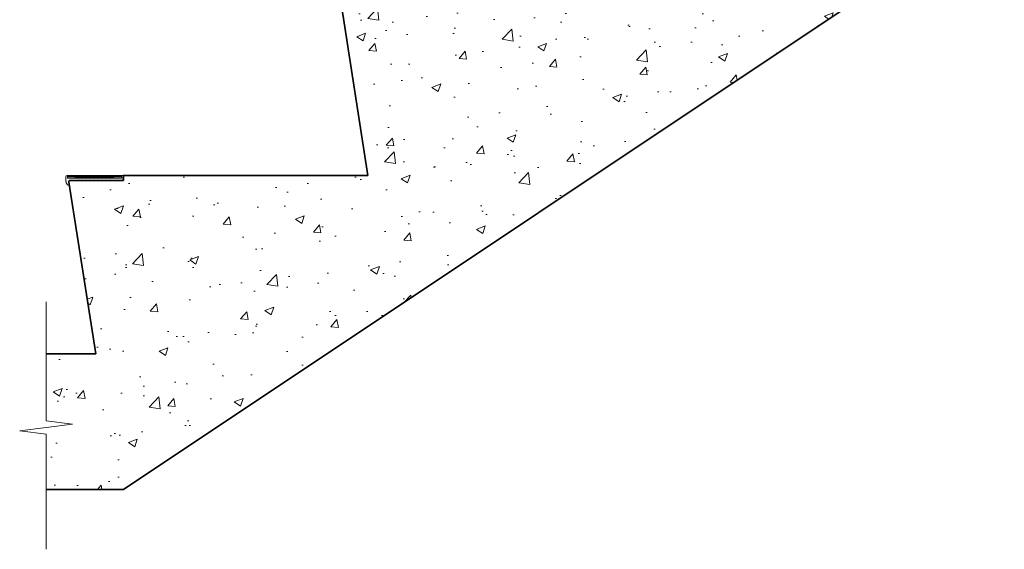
# Model space of a CAD drawing. Header units: millimetres. Extents: x -347 to 646, y -989 to 80.
# Tile 1 of 4: x -347 to 646, y -989 to -454. Entities that reach past the tile are written whole.
import ezdxf

# ---------------------------------------------------------------- set-up
doc = ezdxf.new("R2010")
doc.units = ezdxf.units.MM
for name, color, linetype, lineweight in [('FS-DETAIL', 3, 'Continuous', 35), ('FS-DETAIL-HATCH', 253, 'Continuous', 13), ('FS-DETAIL-THIN', 8, 'Continuous', 18)]:
    doc.layers.add(name, color=color, linetype=linetype, lineweight=lineweight)

msp = doc.modelspace()

# ---------------------------------------------------------------- hatches: boundary and pattern name
at = {"layer": 'FS-DETAIL-HATCH'}
h = msp.add_hatch(dxfattribs=at)
h.set_pattern_fill('AR-CONC', color=256, scale=0.5)
h.set_pattern_definition([(50, (-1249.59, 0), (91.0923, -7.9695), [9.525, -104.775]), (355, (-1249.59, 0), (-17.6217, 95.5284), [7.62, -83.8203]), (100.4514, (-1242, -0.66), (73.4706, 87.559), [8.095, -89.045]), (46.184, (-1249.59, 25.4), (135.5395, -21.021), [14.2875, -157.1625]), (96.6356, (-1238.3, 23.65), (118.702, 123.713), [12.1425, -133.568]), (351.184, (-1249.59, 25.4), (118.702, 123.713), [11.43, -125.73]), (21, (-1236.89, 19.05), (75.8072, -51.1326), [9.525, -104.775]), (326, (-1236.89, 19.05), (30.901, 92.094), [7.62, -83.82]), (71.4514, (-1230.575, 14.79), (106.7082, 40.9614), [8.095, -89.045]), (37.5, (-1249.592, 0), (1.5443, 42.2775), [0, -82.804, 0, -85.09, 0, -84.1375]), (7.5, (-1249.59, 0), (33.4098, 50.0903), [0, -48.514, 0, -80.899, 0, -32.0675]), (327.5, (-1277.913, 0), (67.7953, -2.86437), [0, -31.75, 0, -99.06, 0, -131.445]), (317.5, (-1290.613, 0), (74.0646, 12.7132), [0, -41.275, 0, -65.786, 0, -93.345])])
h.paths.add_polyline_path([(619.557, -314.277), (592.891, -310.889), (646.222, -304.111), (619.557, -300.723), (619.557, -251.5), (305.011, -251.5), (305.011, -256.5), (251.62, -256.5, 0.464106), (250.14, -258.25), (277.14, -431.5), (32.111, -431.5), (32.111, -436.5), (-21.38, -436.5, 0.464106), (-22.86, -438.25), (4.14, -611.5), (-242.374, -611.5), (-242.374, -616.5), (-295.865, -616.5, 0.464106), (-297.344, -618.25), (-270.345, -791.5), (-320.365, -791.5), (-320.365, -858.935), (-293.7, -862.323), (-347.031, -869.101), (-320.365, -872.49), (-320.365, -928.212), (-242.244, -928.212), (594.565, -370), (619.557, -370)])

# ---------------------------------------------------------------- linework, layer by layer
at = {"layer": 'FS-DETAIL'}
msp.add_lwpolyline([(-320.365, -791.5), (-270.345, -791.5), (-297.35, -618.212, -0.456412), (-295.865, -616.5), (-242.374, -616.5), (-242.374, -611.5), (4.14, -611.5), (-22.865, -438.212, -0.456412), (-21.38, -436.5), (32.111, -436.5), (32.111, -431.5), (277.14, -431.5), (250.135, -258.212, -0.456412), (251.62, -256.5), (305.111, -256.5), (305.111, -251.5), (619.557, -251.5)], format="xyb", dxfattribs=at)
at = {"layer": 'FS-DETAIL', "flags": 128}
msp.add_lwpolyline([(-320.365, -928.212), (-242.244, -928.212), (594.565, -370), (619.557, -370)], dxfattribs=at)
at = {"layer": 'FS-DETAIL-THIN'}
msp.add_lwpolyline([(-251.941, -616.5), (-252.308, -616.025), (-252.674, -616.5), (-253.041, -616.025), (-253.407, -616.5), (-253.773, -616.025), (-254.14, -616.5), (-254.506, -616.025), (-254.873, -616.5), (-255.239, -616.025), (-255.605, -616.5), (-255.972, -616.025), (-256.338, -616.5), (-256.705, -616.025), (-257.071, -616.5), (-257.437, -616.025), (-257.804, -616.5), (-258.17, -616.025), (-258.537, -616.5), (-258.903, -616.025), (-259.269, -616.5), (-259.636, -616.025), (-260.002, -616.5), (-260.369, -616.025), (-260.735, -616.5), (-261.101, -616.025), (-261.468, -616.5), (-261.834, -616.025), (-262.201, -616.5), (-262.567, -616.025), (-262.933, -616.5), (-263.3, -616.025), (-263.666, -616.5), (-264.033, -616.025), (-264.399, -616.5), (-264.765, -616.025), (-265.132, -616.5), (-265.498, -616.025), (-265.865, -616.5), (-266.231, -616.025), (-266.597, -616.5), (-266.964, -616.025), (-267.33, -616.5), (-267.697, -616.025), (-268.063, -616.5), (-268.429, -616.025), (-268.796, -616.5), (-269.162, -616.025), (-269.529, -616.5), (-269.895, -616.025), (-270.261, -616.5), (-270.628, -616.025), (-270.994, -616.5), (-271.361, -616.025), (-271.727, -616.5), (-272.093, -616.025), (-272.46, -616.5), (-272.826, -616.025), (-273.193, -616.5), (-273.559, -616.025), (-273.925, -616.5), (-274.292, -616.025), (-274.658, -616.5), (-275.025, -616.025), (-275.391, -616.5), (-275.757, -616.025), (-276.124, -616.5), (-276.49, -616.025), (-276.857, -616.5), (-277.223, -616.025), (-277.589, -616.5), (-277.956, -616.025), (-278.322, -616.5), (-278.689, -616.025), (-279.055, -616.5), (-279.421, -616.025), (-279.788, -616.5), (-280.154, -616.025), (-280.521, -616.5), (-280.887, -616.025), (-281.253, -616.5), (-281.62, -616.025), (-281.986, -616.5), (-282.353, -616.025), (-282.719, -616.5), (-283.085, -616.025), (-283.452, -616.5), (-283.818, -616.025), (-284.185, -616.5), (-284.551, -616.025), (-284.917, -616.5), (-285.284, -616.025), (-285.65, -616.5), (-286.017, -616.025), (-286.383, -616.5), (-286.749, -616.025), (-287.116, -616.5), (-287.482, -616.025), (-287.849, -616.5), (-288.215, -616.025), (-288.581, -616.5), (-288.948, -616.025), (-289.314, -616.5), (-289.681, -616.025), (-290.047, -616.5), (-290.413, -616.025), (-290.78, -616.5), (-291.146, -616.025), (-291.513, -616.5), (-296.271, -616.5, 0.2844048), (-297.485, -617.848), (-297.485, -621.564, -0.3484557), (-300.42, -617.707), (-299.756, -617.292), (-300.574, -616.966), (-300.574, -613.069, -0.395774), (-299.158, -611.561), (-298.729, -611.561), (-298.729, -614.442), (-244.229, -614.442), (-244.229, -611.561), (-242.874, -611.561), (-242.874, -616.5), (-251.941, -616.5)], format="xyb", dxfattribs=at)
for points in [[(-251.941, -614.192), (-244.479, -614.192), (-244.479, -611.592), (-245.479, -611.592), (-245.479, -612.82), (-297.479, -612.82), (-297.479, -611.592), (-298.479, -611.592), (-298.479, -614.192), (-291.513, -614.192), (-291.146, -613.717), (-290.78, -614.192), (-290.413, -613.717), (-290.047, -614.192), (-289.681, -613.717), (-289.314, -614.192), (-288.948, -613.717), (-288.581, -614.192), (-288.215, -613.717), (-287.849, -614.192), (-287.482, -613.717), (-287.116, -614.192), (-286.749, -613.717), (-286.383, -614.192), (-286.017, -613.717), (-285.65, -614.192), (-285.284, -613.717), (-284.917, -614.192), (-284.551, -613.717), (-284.185, -614.192), (-283.818, -613.717), (-283.452, -614.192), (-283.085, -613.717), (-282.719, -614.192), (-282.353, -613.717), (-281.986, -614.192), (-281.62, -613.717), (-281.253, -614.192), (-280.887, -613.717), (-280.521, -614.192), (-280.154, -613.717), (-279.788, -614.192), (-279.421, -613.717), (-279.055, -614.192), (-278.689, -613.717), (-278.322, -614.192), (-277.956, -613.717), (-277.589, -614.192), (-277.223, -613.717), (-276.857, -614.192), (-276.49, -613.717), (-276.124, -614.192), (-275.757, -613.717), (-275.391, -614.192), (-275.025, -613.717), (-274.658, -614.192), (-274.292, -613.717), (-273.925, -614.192), (-273.559, -613.717), (-273.193, -614.192), (-272.826, -613.717), (-272.46, -614.192), (-272.093, -613.717), (-271.727, -614.192), (-271.361, -613.717), (-270.994, -614.192), (-270.628, -613.717), (-270.261, -614.192), (-269.895, -613.717), (-269.529, -614.192), (-269.162, -613.717), (-268.796, -614.192), (-268.429, -613.717), (-268.063, -614.192), (-267.697, -613.717), (-267.33, -614.192), (-266.964, -613.717), (-266.597, -614.192), (-266.231, -613.717), (-265.865, -614.192), (-265.498, -613.717), (-265.132, -614.192), (-264.765, -613.717), (-264.399, -614.192), (-264.033, -613.717), (-263.666, -614.192), (-263.3, -613.717), (-262.933, -614.192), (-262.567, -613.717), (-262.201, -614.192), (-261.834, -613.717), (-261.468, -614.192), (-261.101, -613.717), (-260.735, -614.192), (-260.369, -613.717), (-260.002, -614.192), (-259.636, -613.717), (-259.269, -614.192), (-258.903, -613.717), (-258.537, -614.192), (-258.17, -613.717), (-257.804, -614.192), (-257.437, -613.717), (-257.071, -614.192), (-256.705, -613.717), (-256.338, -614.192), (-255.972, -613.717), (-255.605, -614.192), (-255.239, -613.717), (-254.873, -614.192), (-254.506, -613.717), (-254.14, -614.192), (-253.773, -613.717), (-253.407, -614.192), (-253.041, -613.717), (-252.674, -614.192), (-252.308, -613.717), (-251.941, -614.192)], [(-320.365, -988.7), (-320.365, -872.49), (-347.031, -869.101), (-293.7, -862.323), (-320.365, -858.935), (-320.365, -739.075)]]:
    msp.add_lwpolyline(points, dxfattribs=at)
at = {"layer": 'FS-DETAIL-THIN', "flags": 128}
msp.add_lwpolyline([(-245.579, -611.47), (-297.379, -611.47), (-297.379, -612.72), (-245.579, -612.72)], close=True, dxfattribs=at)

doc.saveas('drawing.dxf')
